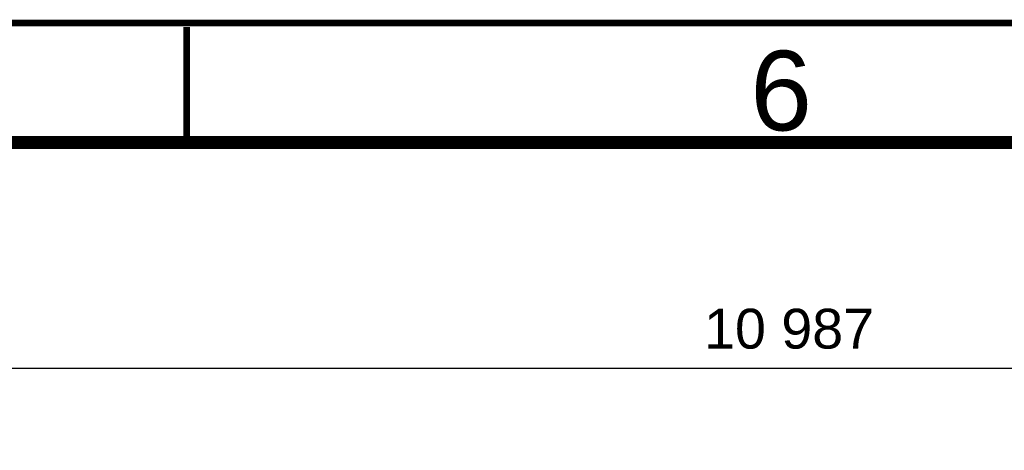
# Model space of a CAD drawing. Extents: x -12025 to 39812, y -28775 to 12.
# Tile 54 of 90: x 23771 to 27483, y -1609 to 12. Entities that reach past the tile are written whole.
import ezdxf

# ---------------------------------------------------------------- set-up
doc = ezdxf.new("R2010")
doc.units = 0
doc.header["$MEASUREMENT"] = 0
doc.layers.add('OÚ Dukovany půdorys kóty 1NP', color=7, linetype='Continuous')
doc.layers.add('Ramecek', color=7, linetype='Continuous')
doc.styles.add('Arial', font='txt')

msp = doc.modelspace()

# ---------------------------------------------------------------- linework, layer by layer
at = {"layer": 'OÚ Dukovany půdorys kóty 1NP', "color": 1, "linetype": 'Continuous'}
msp.add_line((21170.9, -1299.7), (32157.5, -1299.7), dxfattribs=at)
at = {"layer": 'Ramecek', "color": 7, "linetype": 'Continuous'}
for points, const_width in [([(0, -28600), (39800, -28600), (39800, 0), (0, 0)], 25), ([(400, -28150), (39400, -28150), (39400, -450), (400, -450)], 50)]:
    msp.add_lwpolyline(points, close=True, dxfattribs=dict(at, const_width=const_width))
at = {"layer": 'Ramecek', "color": 7, "linetype": 'Continuous', "const_width": 25}
msp.add_lwpolyline([(24400, -459.5), (24400, -15.2)], dxfattribs=at)

# ---------------------------------------------------------------- texts
at = {"layer": 'OÚ Dukovany půdorys kóty 1NP', "color": 1, "linetype": 'Continuous', "style": 'Arial'}
msp.add_text('10\xa0987', height=150, dxfattribs=at).set_placement((26350.8, -1226.1))
at = {"layer": 'Ramecek', "color": 7, "linetype": 'Continuous', "style": 'Arial'}
msp.add_text('6', height=300, dxfattribs=at).set_placement((26524.9, -404.4))

doc.saveas('drawing.dxf')
